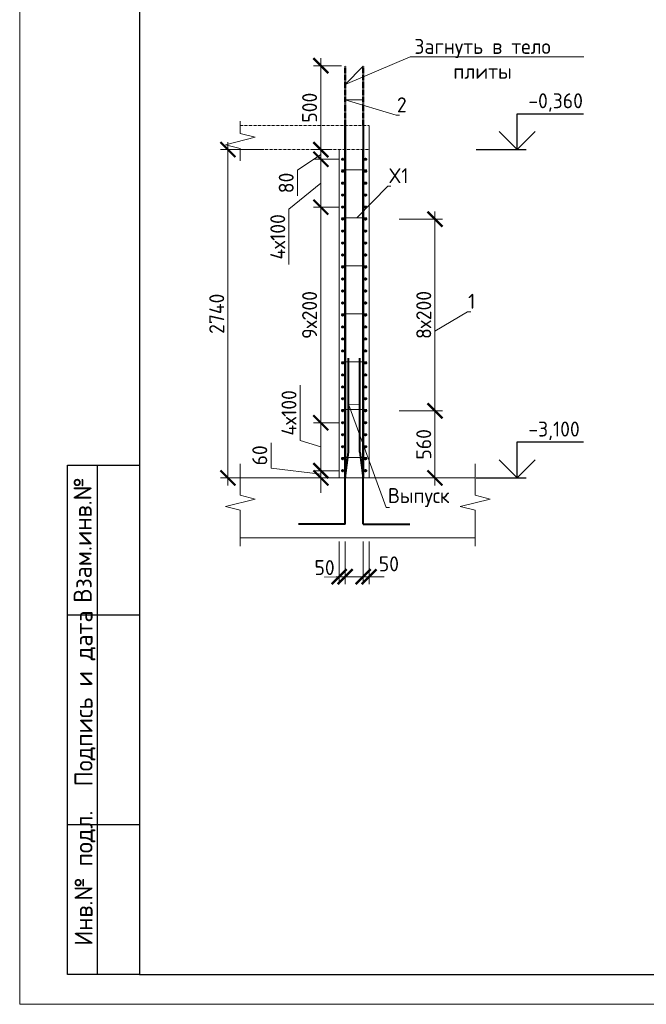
# Model space of a CAD drawing. Header units: millimetres. Extents: x 376598 to 1249954, y -318491 to -22134.
# Tile 185 of 256: x 577095 to 587550, y -81534 to -65098. Entities that reach past the tile are written whole.
import ezdxf
from ezdxf import colors
from ezdxf.entities.mleader import LeaderData, LeaderLine
from ezdxf.enums import TextEntityAlignment as Align
from ezdxf.math import Vec2, Vec3

# ---------------------------------------------------------------- set-up
doc = ezdxf.new("R2010")
doc.units = ezdxf.units.MM
doc.linetypes.add('01 Штриховая _4 мм_', pattern=[6, 3.5, -2.5])
for name, color, linetype, lineweight in [('AF_Perekritie', 90, 'Continuous', 18), ('AF_Stena', 90, 'Continuous', 18), ('KR_Fundament', 253, 'Continuous', 18), ('Арм_шпильки', 143, 'Continuous', 18), ('Армирование', 3, 'Continuous', 40), ('АрмСтер', 2, 'Continuous', 50), ('подоснова', 151, 'Continuous', 5), ('РАЗМЕРЫ', 1, 'Continuous', 9), ('Текст', 7, 'Continuous', 25), ('ТОНКИЕ', 7, 'Continuous', 9)]:
    doc.layers.add(name, color=color, linetype=linetype, lineweight=lineweight)
doc.layers.add('ТОЛСТЫЕ_ОСНОВНЫЕ', color=6, linetype='Continuous')
doc.styles.add('GOST-2.304_Type-B', font='GOST_Common.ttf')
doc.styles.add('style1', font='GOST_Common.ttf', dxfattribs={"height": 500})
doc.dimstyles.new('мой 25', dxfattribs={"dimscale": 100, "dimtxt": 2.5, "dimasz": 2.5, "dimexe": 1.25, "dimexo": 0.625, "dimtad": 1, "dimdec": 0, "dimlfac": 0.5, "dimtxsty": 'GOST-2.304_Type-B', "dimblk": 'ARCHTICK', "dimcen": 2.5, "dimdle": 1.25, "dimaunit": 1, "dimadec": 1, "dimazin": 2, "dimtfac": 1, "dimtdec": 0, "dimtmove": 1, "dimatfit": 3, "dimfxl": 6, "dimfxlon": 1, "dimtfill": 1, "dimlwd": -1, "dimlwe": -1, "dimarcsym": 0})

# ---------------------------------------------------------------- blocks, each defined once
blk = doc.blocks.new('*U58')
at = {"layer": 'ТОЛСТЫЕ_ОСНОВНЫЕ'}
for p, q in [((8, 5), (8, 90)), ((8, 90), (20, 90)), ((13, 5), (13, 90)), ((8, 65), (20, 65)), ((8, 30), (20, 30)), ((20, 5), (8, 5))]:
    blk.add_line(p, q, dxfattribs=at)
at = {"layer": 'ТОЛСТЫЕ_ОСНОВНЫЕ', "color": 6}
blk.add_lwpolyline([(20, 5), (1256, 5), (1256, 589), (20, 589)], close=True, dxfattribs=at)
at = {"layer": 'ТОНКИЕ'}
blk.add_lwpolyline([(0, 0), (1261, 0), (1261, 594), (0, 594)], close=True, dxfattribs=at)
at = {"layer": 'Текст', "style": 'style1'}
for s, p in [('Взам.инв.№', (10.5, 77.5)), ('Подпись и дата', (10.89, 51.06)), ('Инв.№ подл.', (10.89, 21.06))]:
    blk.add_text(s, height=3, rotation=90, dxfattribs=at).set_placement(p, align=Align.MIDDLE)
blk = doc.blocks.new('_None')
blk = doc.blocks.new('_ArchTick')
at = {"color": 0, "linetype": 'ByBlock', "const_width": 0.15}
blk.add_lwpolyline([(-0.5, -0.5), (0.5, 0.5)], dxfattribs=at)
blk = doc.blocks.new('*D2545')
at = {"layer": 'DEFPOINTS', "color": 0, "lineweight": 0, "transparency": 16777216}
for p in [(582120, -67267), (582257, -67267), (582485, -67427)]:
    blk.add_point(p, dxfattribs=at)
at = {"layer": 'РАЗМЕРЫ', "color": 0, "linetype": 'Continuous', "transparency": 16777216}
for p, q in [((582120, -67552), (582120, -67142)), ((582120, -67347), (581730, -67611)), ((582194, -67267), (581995, -67267)), ((582423, -67427), (581995, -67427)), ((581730, -67611), (581730, -68036))]:
    blk.add_line(p, q, dxfattribs=at)
at = {"layer": 'РАЗМЕРЫ', "color": 0, "transparency": 16777216, "xscale": 250, "yscale": 250, "zscale": 250}
for p, rotation in [((582120, -67267), 90), ((582120, -67427), 270)]:
    blk.add_blockref('_ArchTick', p, dxfattribs=dict(at, rotation=rotation))
at = {"layer": 'РАЗМЕРЫ', "color": 0, "lineweight": 0, "transparency": 16777216, "insert": (581542, -67823), "char_height": 250, "attachment_point": 5, "rotation": 90, "style": 'GOST-2.304_Type-B', "bg_fill": 3, "box_fill_scale": 1.1, "bg_fill_color": 256, "bg_fill_true_color": 13158600, "bg_fill_transparency": 0}
blk.add_mtext('80', dxfattribs=at)
blk = doc.blocks.new('*D2546')
at = {"layer": 'DEFPOINTS', "color": 0, "lineweight": 0, "transparency": 16777216}
for p in [(582485, -71827), (582120, -72627), (582485, -72627)]:
    blk.add_point(p, dxfattribs=at)
at = {"layer": 'РАЗМЕРЫ', "color": 0, "linetype": 'Continuous', "transparency": 16777216}
for p, q in [((581776, -72124), (581776, -71199)), ((582120, -71702), (582120, -72752)), ((582423, -71827), (581995, -71827)), ((582120, -72227), (581776, -72124)), ((582423, -72627), (581995, -72627))]:
    blk.add_line(p, q, dxfattribs=at)
at = {"layer": 'РАЗМЕРЫ', "color": 0, "transparency": 16777216, "xscale": 250, "yscale": 250, "zscale": 250}
for p, rotation in [((582120, -71827), 90), ((582120, -72627), 270)]:
    blk.add_blockref('_ArchTick', p, dxfattribs=dict(at, rotation=rotation))
at = {"layer": 'РАЗМЕРЫ', "color": 0, "lineweight": 0, "transparency": 16777216, "insert": (581588, -71661), "char_height": 250, "attachment_point": 5, "rotation": 90, "style": 'GOST-2.304_Type-B', "bg_fill": 3, "box_fill_scale": 1.1, "bg_fill_color": 256, "bg_fill_true_color": 13158600, "bg_fill_transparency": 0}
blk.add_mtext('4х100', dxfattribs=at)
blk = doc.blocks.new('*D2547')
at = {"layer": 'DEFPOINTS', "color": 0, "lineweight": 0, "transparency": 16777216}
for p in [(582485, -72627), (582120, -72747), (582425, -72747)]:
    blk.add_point(p, dxfattribs=at)
at = {"layer": 'РАЗМЕРЫ', "color": 0, "linetype": 'Continuous', "transparency": 16777216}
for p, q in [((581289, -72584), (581289, -72159)), ((582120, -72627), (582120, -72377)), ((582120, -72687), (581289, -72584)), ((582423, -72627), (581995, -72627)), ((582120, -72627), (582120, -72747)), ((582120, -72627), (582120, -72747)), ((582363, -72747), (581995, -72747)), ((582120, -72747), (582120, -72997))]:
    blk.add_line(p, q, dxfattribs=at)
at = {"layer": 'РАЗМЕРЫ', "color": 0, "transparency": 16777216, "xscale": 250, "yscale": 250, "zscale": 250}
for p, rotation in [((582120, -72627), 270), ((582120, -72747), 90)]:
    blk.add_blockref('_ArchTick', p, dxfattribs=dict(at, rotation=rotation))
at = {"layer": 'РАЗМЕРЫ', "color": 0, "lineweight": 0, "transparency": 16777216, "insert": (581101, -72371), "char_height": 250, "attachment_point": 5, "rotation": 90, "style": 'GOST-2.304_Type-B', "bg_fill": 3, "box_fill_scale": 1.1, "bg_fill_color": 256, "bg_fill_true_color": 13158600, "bg_fill_transparency": 0}
blk.add_mtext('60', dxfattribs=at)
blk = doc.blocks.new('*D2200')
at = {"layer": 'DEFPOINTS', "color": 0, "lineweight": 0, "transparency": 16777216}
for p in [(582730, -67267), (580570, -72747), (582889, -72747)]:
    blk.add_point(p, dxfattribs=at)
at = {"layer": 'РАЗМЕРЫ', "color": 0, "linetype": 'Continuous', "transparency": 16777216}
for p, q in [((580570, -67142), (580570, -72872)), ((581170, -67267), (580445, -67267)), ((581170, -72747), (580445, -72747))]:
    blk.add_line(p, q, dxfattribs=at)
at = {"layer": 'РАЗМЕРЫ', "color": 0, "transparency": 16777216, "xscale": 250, "yscale": 250, "zscale": 250}
for p, rotation in [((580570, -67267), 90), ((580570, -72747), 270)]:
    blk.add_blockref('_ArchTick', p, dxfattribs=dict(at, rotation=rotation))
at = {"layer": 'РАЗМЕРЫ', "color": 0, "lineweight": 0, "transparency": 16777216, "insert": (580383, -70007), "char_height": 250, "attachment_point": 5, "rotation": 90, "style": 'GOST-2.304_Type-B', "bg_fill": 3, "box_fill_scale": 1.1, "bg_fill_color": 256, "bg_fill_true_color": 13158600, "bg_fill_transparency": 0}
blk.add_mtext('2740', dxfattribs=at)
blk = doc.blocks.new('*D2548')
at = {"layer": 'DEFPOINTS', "color": 0, "lineweight": 0, "transparency": 16777216}
for p in [(582120, -68227), (582485, -68227), (582485, -71827)]:
    blk.add_point(p, dxfattribs=at)
at = {"layer": 'РАЗМЕРЫ', "color": 0, "linetype": 'Continuous', "transparency": 16777216}
for p, q in [((582120, -71952), (582120, -68102)), ((582423, -68227), (581995, -68227)), ((582423, -71827), (581995, -71827))]:
    blk.add_line(p, q, dxfattribs=at)
at = {"layer": 'РАЗМЕРЫ', "color": 0, "transparency": 16777216, "xscale": 250, "yscale": 250, "zscale": 250}
for p, rotation in [((582120, -68227), 90), ((582120, -71827), 270)]:
    blk.add_blockref('_ArchTick', p, dxfattribs=dict(at, rotation=rotation))
at = {"layer": 'РАЗМЕРЫ', "color": 0, "lineweight": 0, "transparency": 16777216, "insert": (581932, -70027), "char_height": 250, "attachment_point": 5, "rotation": 90, "style": 'GOST-2.304_Type-B', "bg_fill": 3, "box_fill_scale": 1.1, "bg_fill_color": 256, "bg_fill_true_color": 13158600, "bg_fill_transparency": 0}
blk.add_mtext('9х200', dxfattribs=at)
blk = doc.blocks.new('*D2549')
at = {"layer": 'DEFPOINTS', "color": 0, "lineweight": 0, "transparency": 16777216}
for p in [(582485, -67427), (582120, -68227), (582383, -68227)]:
    blk.add_point(p, dxfattribs=at)
at = {"layer": 'РАЗМЕРЫ', "color": 0, "linetype": 'Continuous', "transparency": 16777216}
for p, q in [((582120, -67302), (582120, -68352)), ((582423, -67427), (581995, -67427)), ((582120, -67827), (581588, -68260)), ((581588, -68260), (581588, -69185)), ((582320, -68227), (581995, -68227))]:
    blk.add_line(p, q, dxfattribs=at)
at = {"layer": 'РАЗМЕРЫ', "color": 0, "transparency": 16777216, "xscale": 250, "yscale": 250, "zscale": 250}
for p, rotation in [((582120, -67427), 90), ((582120, -68227), 270)]:
    blk.add_blockref('_ArchTick', p, dxfattribs=dict(at, rotation=rotation))
at = {"layer": 'РАЗМЕРЫ', "color": 0, "lineweight": 0, "transparency": 16777216, "insert": (581401, -68723), "char_height": 250, "attachment_point": 5, "rotation": 90, "style": 'GOST-2.304_Type-B', "bg_fill": 3, "box_fill_scale": 1.1, "bg_fill_color": 256, "bg_fill_true_color": 13158600, "bg_fill_transparency": 0}
blk.add_mtext('4х100', dxfattribs=at)
blk = doc.blocks.new('*D2201')
at = {"layer": 'DEFPOINTS', "color": 0, "lineweight": 0, "transparency": 16777216}
for p in [(582425, -73747), (582525, -73747), (582525, -74397)]:
    blk.add_point(p, dxfattribs=at)
at = {"layer": 'РАЗМЕРЫ', "color": 0, "linetype": 'Continuous', "transparency": 16777216}
for p, q in [((582425, -73809), (582425, -74522)), ((582525, -73809), (582525, -74522)), ((582425, -74397), (582175, -74397)), ((582525, -74397), (582775, -74397))]:
    blk.add_line(p, q, dxfattribs=at)
at = {"layer": 'РАЗМЕРЫ', "color": 0, "lineweight": 0, "transparency": 16777216, "insert": (582182, -74244), "char_height": 250, "attachment_point": 5, "style": 'GOST-2.304_Type-B', "bg_fill": 3, "box_fill_scale": 1.1, "bg_fill_color": 256, "bg_fill_true_color": 13158600, "bg_fill_transparency": 0}
blk.add_mtext('50', dxfattribs=at)
at = {"layer": 'РАЗМЕРЫ', "color": 0, "linetype": 'Continuous', "transparency": 16777216}
blk.add_line((582425, -74397), (582525, -74397), dxfattribs=at)
at = {"layer": 'РАЗМЕРЫ', "color": 0, "transparency": 16777216, "xscale": 250, "yscale": 250, "zscale": 250}
blk.add_blockref('_ArchTick', (582425, -74397), dxfattribs=at)
at = {"layer": 'РАЗМЕРЫ', "color": 0, "transparency": 16777216, "xscale": 250, "yscale": 250, "zscale": 250, "rotation": 180}
blk.add_blockref('_ArchTick', (582525, -74397), dxfattribs=at)
blk = doc.blocks.new('*D2202')
at = {"layer": 'DEFPOINTS', "color": 0, "lineweight": 0, "transparency": 16777216}
for p in [(582825, -73747), (582925, -73747), (582925, -74397)]:
    blk.add_point(p, dxfattribs=at)
at = {"layer": 'РАЗМЕРЫ', "color": 0, "linetype": 'Continuous', "transparency": 16777216}
for p, q in [((582825, -73809), (582825, -74522)), ((582925, -73809), (582925, -74522)), ((582825, -74397), (582575, -74397)), ((582825, -74397), (582925, -74397)), ((582925, -74397), (583175, -74397))]:
    blk.add_line(p, q, dxfattribs=at)
at = {"layer": 'РАЗМЕРЫ', "color": 0, "transparency": 16777216, "xscale": 250, "yscale": 250, "zscale": 250}
blk.add_blockref('_ArchTick', (582825, -74397), dxfattribs=at)
at = {"layer": 'РАЗМЕРЫ', "color": 0, "lineweight": 0, "transparency": 16777216, "insert": (583255, -74182), "char_height": 250, "attachment_point": 5, "style": 'GOST-2.304_Type-B', "bg_fill": 3, "box_fill_scale": 1.1, "bg_fill_color": 256, "bg_fill_true_color": 13158600, "bg_fill_transparency": 0}
blk.add_mtext('50', dxfattribs=at)
at = {"layer": 'РАЗМЕРЫ', "color": 0, "transparency": 16777216, "xscale": 250, "yscale": 250, "zscale": 250, "rotation": 180}
blk.add_blockref('_ArchTick', (582925, -74397), dxfattribs=at)
blk = doc.blocks.new('*D2550')
at = {"layer": 'DEFPOINTS', "color": 0, "lineweight": 0, "transparency": 16777216}
for p in [(582865, -68427), (584024, -68427), (582865, -71627)]:
    blk.add_point(p, dxfattribs=at)
at = {"layer": 'РАЗМЕРЫ', "color": 0, "linetype": 'Continuous', "transparency": 16777216}
for p, q in [((584024, -71752), (584024, -68302)), ((583424, -68427), (584149, -68427)), ((583424, -71627), (584149, -71627))]:
    blk.add_line(p, q, dxfattribs=at)
at = {"layer": 'РАЗМЕРЫ', "color": 0, "transparency": 16777216, "xscale": 250, "yscale": 250, "zscale": 250}
for p, rotation in [((584024, -68427), 90), ((584024, -71627), 270)]:
    blk.add_blockref('_ArchTick', p, dxfattribs=dict(at, rotation=rotation))
at = {"layer": 'РАЗМЕРЫ', "color": 0, "lineweight": 0, "transparency": 16777216, "insert": (583837, -70027), "char_height": 250, "attachment_point": 5, "rotation": 90, "style": 'GOST-2.304_Type-B', "bg_fill": 3, "box_fill_scale": 1.1, "bg_fill_color": 256, "bg_fill_true_color": 13158600, "bg_fill_transparency": 0}
blk.add_mtext('8х200', dxfattribs=at)
blk = doc.blocks.new('*D2551')
at = {"layer": 'DEFPOINTS', "color": 0, "lineweight": 0, "transparency": 16777216}
for p in [(582865, -71627), (583771, -72747), (584024, -72747)]:
    blk.add_point(p, dxfattribs=at)
at = {"layer": 'РАЗМЕРЫ', "color": 0, "linetype": 'Continuous', "transparency": 16777216}
for p, q in [((583424, -71627), (584149, -71627)), ((584024, -71502), (584024, -72872)), ((583834, -72747), (584149, -72747))]:
    blk.add_line(p, q, dxfattribs=at)
at = {"layer": 'РАЗМЕРЫ', "color": 0, "transparency": 16777216, "xscale": 250, "yscale": 250, "zscale": 250}
for p, rotation in [((584024, -71627), 90), ((584024, -72747), 270)]:
    blk.add_blockref('_ArchTick', p, dxfattribs=dict(at, rotation=rotation))
at = {"layer": 'РАЗМЕРЫ', "color": 0, "lineweight": 0, "transparency": 16777216, "insert": (583837, -72187), "char_height": 250, "attachment_point": 5, "rotation": 90, "style": 'GOST-2.304_Type-B', "bg_fill": 3, "box_fill_scale": 1.1, "bg_fill_color": 256, "bg_fill_true_color": 13158600, "bg_fill_transparency": 0}
blk.add_mtext('560', dxfattribs=at)
blk = doc.blocks.new('*D2203')
at = {"layer": 'DEFPOINTS', "color": 0, "lineweight": 0, "transparency": 16777216}
for p in [(582120, -65867), (582526, -65867), (582324, -67267)]:
    blk.add_point(p, dxfattribs=at)
at = {"layer": 'РАЗМЕРЫ', "color": 0, "linetype": 'Continuous', "transparency": 16777216}
for p, q in [((582120, -67392), (582120, -65742)), ((582464, -65867), (581995, -65867)), ((582261, -67267), (581995, -67267))]:
    blk.add_line(p, q, dxfattribs=at)
at = {"layer": 'РАЗМЕРЫ', "color": 0, "transparency": 16777216, "xscale": 250, "yscale": 250, "zscale": 250}
for p, rotation in [((582120, -65867), 90), ((582120, -67267), 270)]:
    blk.add_blockref('_ArchTick', p, dxfattribs=dict(at, rotation=rotation))
at = {"layer": 'РАЗМЕРЫ', "color": 0, "lineweight": 0, "transparency": 16777216, "insert": (581932, -66567), "char_height": 250, "attachment_point": 5, "rotation": 90, "style": 'GOST-2.304_Type-B', "bg_fill": 3, "box_fill_scale": 1.1, "bg_fill_color": 256, "bg_fill_true_color": 13158600, "bg_fill_transparency": 0}
blk.add_mtext('500', dxfattribs=at)

msp = doc.modelspace()

# ---------------------------------------------------------------- linework, layer by layer
for points in [[(585395.9, -66666.9), (586501.1, -66666.9)], [(585395.9, -67266.9), (585395.9, -66666.9)], [(585695.9, -66966.9), (585395.9, -67266.9), (585095.9, -66966.9)], [(584711.3, -67266.9), (585545.9, -67266.9)], [(585395.9, -72146.9), (586501.1, -72146.9)], [(585395.9, -72746.9), (585395.9, -72146.9)], [(585695.9, -72446.9), (585395.9, -72746.9), (585095.9, -72446.9)], [(584711.3, -72746.9), (585545.9, -72746.9)]]:
    msp.add_lwpolyline(points)
at = {"layer": 'AF_Perekritie', "linetype": '01 Штриховая _4 мм_', "lineweight": 9}
for p, q in [((582925, -66866.9), (580776.4, -66866.9)), ((580776.4, -67266.9), (582925, -67266.9))]:
    msp.add_line(p, q, dxfattribs=at)
at = {"layer": 'AF_Stena', "lineweight": 20}
for p, q in [((582925, -72746.9), (582925, -66868)), ((582425, -67266.9), (582425, -72746.9)), ((582425, -72746.9), (582925, -72746.9))]:
    msp.add_line(p, q, dxfattribs=at)
for points in [[(580776.4, -66941.9), (580776.4, -66791.9)], [(581026.4, -67059.4), (580526.4, -67184.4)], [(580776.4, -66941.9), (580776.4, -66996.9)], [(580776.4, -66996.9), (581026.4, -67059.4)], [(580526.4, -67184.4), (580776.4, -67246.9)], [(580776.4, -67246.9), (580776.4, -67301.9)], [(580776.4, -67301.9), (580776.4, -67451.9)], [(580776.4, -72982.9), (580776.4, -72511)], [(584692.8, -72982.9), (584692.8, -72511)], [(581026.4, -73100.4), (580526.4, -73225.4)], [(580776.4, -72982.9), (580776.4, -73037.9)], [(580776.4, -73037.9), (581026.4, -73100.4)], [(584942.8, -73100.4), (584442.8, -73225.4)], [(584692.8, -72982.9), (584692.8, -73037.9)], [(584692.8, -73037.9), (584942.8, -73100.4)], [(580526.4, -73225.4), (580776.4, -73287.9)], [(580776.4, -73287.9), (580776.4, -73342.9)], [(584442.8, -73225.4), (584692.8, -73287.9)], [(584692.8, -73287.9), (584692.8, -73342.9)], [(580776.4, -73342.9), (580776.4, -73887)], [(584692.8, -73342.9), (584692.8, -73887)]]:
    msp.add_lwpolyline(points, dxfattribs=at)
at = {"layer": 'KR_Fundament', "lineweight": 9}
for p, q in [((584692.8, -72746.9), (580776.4, -72746.9)), ((580776.4, -73746.9), (584692.8, -73746.9))]:
    msp.add_line(p, q, dxfattribs=at)
at = {"layer": 'Армирование', "ltscale": 100}
for p, q in [((582580, -72319.6), (582580.3, -70746.5)), ((582770.7, -72319.6), (582771, -70746.5)), ((582526, -72754.1), (582580, -72319.6)), ((582770.7, -72319.6), (582824.7, -72754.1)), ((582526.3, -73517.5), (582526, -72754.1)), ((582825, -73517.5), (582824.7, -72754.1)), ((582526.6, -73517.7), (581745, -73517.4)), ((582825, -73517.5), (583606.6, -73517.2))]:
    msp.add_line(p, q, dxfattribs=at)
for centre in [(582485, -67426.9), (582865, -67426.9), (582865, -67826.9), (582485, -68226.9), (582865, -68226.9), (582485, -68626.9), (582865, -68626.9), (582485, -69026.9), (582865, -69026.9), (582485, -69426.9), (582865, -69426.9), (582485, -69826.9), (582865, -69826.9), (582485, -70226.9), (582865, -70226.9), (582485, -70626.9), (582865, -70626.9), (582485, -71026.9), (582865, -71026.9), (582485, -71426.9), (582865, -71426.9), (582485, -71826.9), (582865, -71826.9), (582485, -72226.9), (582865, -72226.9), (582485, -72626.9), (582865, -72626.9)]:
    msp.add_circle(centre, 12, dxfattribs=at)
at = {"layer": 'АрмСтер', "linetype": '01 Штриховая _4 мм_', "ltscale": 0.4}
msp.add_line((582824.7, -66866.9), (582824.7, -65866.9), dxfattribs=at)
at = {"layer": 'АрмСтер', "ltscale": 15}
for p, q in [((582526.3, -72746.9), (582526.3, -66867.3)), ((582824.7, -72746.9), (582824.7, -67266.9))]:
    msp.add_line(p, q, dxfattribs=at)

# ---------------------------------------------------------------- block references
at = {"xscale": 100, "yscale": 100, "zscale": 100}
msp.add_blockref('*U58', (577095.4, -81534.3, 3100), dxfattribs=at)

# ---------------------------------------------------------------- texts
at = {"style": 'GOST-2.304_Type-B'}
for s, p in [('-0,360', (585581.8, -66576.9)), ('-3,100', (585581.8, -72056.9))]:
    msp.add_text(s, height=250, dxfattribs=at).set_placement(p)

# ---------------------------------------------------------------- leaders
at = {"layer": 'подоснова'}
ml = msp.add_multileader_mtext('Standard', dxfattribs=at)
ml.set_content('Загнуть в тело плиты', color=256, style='GOST-2.304_Type-B')
ml.set_leader_properties(color=256, linetype='ByLayer', lineweight=15)
ml.set_arrow_properties(name='NONE')
ml.build(insert=Vec2(0, 0))
ml.multileader.update_dxf_attribs({"text_left_attachment_type": 6, "text_right_attachment_type": 6, "dogleg_length": 10, "arrow_head_size": 18})
ctx = ml.context
ctx.base_point, ctx.char_height, ctx.arrow_head_size, ctx.landing_gap_size, ctx.plane_origin = Vec3(583617.7, -65719), 250, 18, 20, Vec3(587035.9, -64268.5)
ctx.left_attachment, ctx.right_attachment, ctx.text_align_type = 6, 6, 1
notes = []
notes.append((ctx, [(1, (1, 1, 0), (583607.7, -65719), (1, 0), 10, [(0, [(582824.7, -65873.2), (582526.3, -66177.8)], 0, [])])]))
ctx.mtext.insert, ctx.mtext.width, ctx.mtext.alignment, ctx.mtext.flow_direction = Vec3(584817.1, -65419), 2840.037, 2, 5
ml = msp.add_multileader_mtext('Standard', dxfattribs=at)
ml.set_content('2', color=256, style='GOST-2.304_Type-B')
ml.set_leader_properties(color=256, linetype='ByLayer', lineweight=15)
ml.set_arrow_properties(name='NONE')
ml.build(insert=Vec2(0, 0))
ml.multileader.update_dxf_attribs({"text_left_attachment_type": 6, "text_right_attachment_type": 6, "dogleg_length": 10, "arrow_head_size": 18})
ctx = ml.context
ctx.base_point, ctx.char_height, ctx.arrow_head_size, ctx.landing_gap_size, ctx.plane_origin = Vec3(583388.6, -66694.1), 250, 18, 20, Vec3(582171.7, -65381.5)
ctx.left_attachment, ctx.right_attachment, ctx.text_align_type = 6, 6, 1
notes.append((ctx, [(0, (1, 1, 0), (583378.6, -66694.1), (1, 0), 10, [(1, [(582824.7, -66434), (582526.3, -66435.9)], 0, [])])]))
ctx.mtext.insert, ctx.mtext.width, ctx.mtext.alignment, ctx.mtext.flow_direction = Vec3(583471.1, -66394.1), 22.898, 2, 5
ml = msp.add_multileader_mtext('Standard', dxfattribs=at)
ml.set_content('Выпуск', color=256, style='GOST-2.304_Type-B')
ml.set_leader_properties(color=256, linetype='ByLayer', lineweight=15)
ml.set_arrow_properties(name='NONE')
ml.build(insert=Vec2(0, 0))
ml.multileader.update_dxf_attribs({"text_left_attachment_type": 6, "text_right_attachment_type": 6, "dogleg_length": 10, "arrow_head_size": 18})
ctx = ml.context
ctx.base_point, ctx.char_height, ctx.arrow_head_size, ctx.landing_gap_size, ctx.plane_origin = Vec3(583221.3, -73241.2), 250, 18, 20, Vec3(582064.3, -70279)
ctx.left_attachment, ctx.right_attachment, ctx.text_align_type = 6, 6, 1
notes.append((ctx, [(0, (1, 1, 0), (583211.3, -73241.2), (1, 0), 10, [(1, [(582770.7, -71520.3), (582580, -71516.9)], 0, [])])]))
ctx.mtext.insert, ctx.mtext.width, ctx.mtext.alignment, ctx.mtext.flow_direction = Vec3(583753.8, -72916.2), 22.898, 2, 5
for ctx, leaders in notes:
    for number, flags, end, landing, length, lines in leaders:
        leader = LeaderData()
        leader.index, (leader.has_last_leader_line, leader.has_dogleg_vector, leader.attachment_direction) = number, flags
        leader.last_leader_point, leader.dogleg_vector, leader.dogleg_length = Vec3(end), Vec3(landing), length
        for number, points, colour, breaks in lines:
            line = LeaderLine()
            line.index, line.vertices, line.color, line.breaks = number, Vec3.list(points), colors.encode_raw_color(colour), breaks
            leader.lines.append(line)
        ctx.leaders.append(leader)

# ---------------------------------------------------------------- next in the draw order: dimensions: what is measured, and where the dimension line sits
at = {"layer": 'РАЗМЕРЫ', "lineweight": 0}
dim = msp.add_linear_dim(base=(582119.7, -67266.9), p1=(582485, -67426.9), p2=(582256.9, -67266.9), angle=90, dimstyle='мой 25', dxfattribs=at)
dim.commit()
dim.dimension.update_dxf_attribs({"geometry": '*D2545', "text_midpoint": (581729.9, -67673.2), "dimtype": 160})
dim = msp.add_linear_dim(base=(582119.7, -72626.9), p1=(582485, -71826.9), p2=(582485, -72626.9), angle=90, text='4х100', dimstyle='мой 25', dxfattribs=at)
dim.commit()
dim.dimension.update_dxf_attribs({"geometry": '*D2546', "text_midpoint": (581588.5, -72061.3)})
dim = msp.add_linear_dim(base=(582525, -74397.1), p1=(582425, -73746.9), p2=(582525, -73746.9), dimstyle='мой 25', dxfattribs=at)
dim.commit()
dim.dimension.update_dxf_attribs({"geometry": '*D2201', "text_midpoint": (582182.4, -74431.7), "dimtype": 160})

# ---------------------------------------------------------------- next in the draw order: linework, layer by layer
at = {"layer": 'Армирование', "ltscale": 100}
msp.add_circle((582485, -67826.9), 12, dxfattribs=at)

# ---------------------------------------------------------------- next in the draw order: dimensions: what is measured, and where the dimension line sits
at = {"layer": 'РАЗМЕРЫ', "lineweight": 0}
dim = msp.add_linear_dim(base=(582119.7, -72746.9), p1=(582485, -72626.9), p2=(582425, -72746.9), angle=90, dimstyle='мой 25', dxfattribs=at)
dim.commit()
dim.dimension.update_dxf_attribs({"geometry": '*D2547', "text_midpoint": (581288.8, -72521.3), "dimtype": 160})
dim = msp.add_linear_dim(base=(582925, -74397.1), p1=(582825, -73746.9), p2=(582925, -73746.9), dimstyle='мой 25', dxfattribs=at)
dim.commit()
dim.dimension.update_dxf_attribs({"geometry": '*D2202', "text_midpoint": (583254.6, -74369.1), "dimtype": 160})

# ---------------------------------------------------------------- next in the draw order: dimensions: what is measured, and where the dimension line sits
dim = msp.add_linear_dim(base=(580570.4, -72746.9), p1=(582729.7, -67266.9), p2=(582889.2, -72746.9), angle=90, dimstyle='мой 25', dxfattribs=at)
dim.commit()
dim.dimension.update_dxf_attribs({"geometry": '*D2200', "text_midpoint": (580382.9, -70006.9)})

# ---------------------------------------------------------------- next in the draw order: linework, layer by layer
at = {"layer": 'Армирование', "ltscale": 100}
msp.add_line((582825, -66866.9), (582825, -67269.4), dxfattribs=at)
for centre in [(582485, -67626.9), (582865, -67626.9), (582865, -68026.9), (582865, -68426.9), (582865, -68826.9), (582865, -69226.9), (582865, -69626.9), (582865, -70026.9), (582865, -70426.9), (582865, -70826.9), (582865, -71226.9), (582865, -71626.9), (582485, -72026.9), (582865, -72026.9), (582485, -72426.9), (582865, -72426.9)]:
    msp.add_circle(centre, 12, dxfattribs=at)

# ---------------------------------------------------------------- next in the draw order: dimensions: what is measured, and where the dimension line sits
at = {"layer": 'РАЗМЕРЫ', "lineweight": 0}
for base, p1, p2, text, picture, middle in [((582119.7, -68226.9), (582485, -71826.9), (582485, -68226.9), '9х200', '*D2548', (581932.2, -70026.9)), ((584024.2, -68426.9), (582865, -71626.9), (582865, -68426.9), '8х200', '*D2550', (583836.7, -70026.9))]:
    dim = msp.add_linear_dim(base=base, p1=p1, p2=p2, angle=90, text=text, dimstyle='мой 25', dxfattribs=at)
    dim.commit()
    dim.dimension.update_dxf_attribs({"geometry": picture, "text_midpoint": middle})

# ---------------------------------------------------------------- next in the draw order: linework, layer by layer
at = {"layer": 'Арм_шпильки'}
for p, q in [((582465, -70006.9), (582885, -70006.9)), ((582465, -70806.9), (582885, -70806.9))]:
    msp.add_line(p, q, dxfattribs=at)
at = {"layer": 'Армирование', "ltscale": 100}
for centre in [(582485, -69626.9), (582485, -70026.9), (582485, -70426.9), (582485, -70826.9), (582485, -71226.9), (582485, -71626.9)]:
    msp.add_circle(centre, 12, dxfattribs=at)

# ---------------------------------------------------------------- next in the draw order: dimensions: what is measured, and where the dimension line sits
at = {"layer": 'РАЗМЕРЫ', "lineweight": 0}
dim = msp.add_linear_dim(base=(582119.7, -68226.9), p1=(582485, -67426.9), p2=(582382.9, -68226.9), angle=90, text='4х100', dimstyle='мой 25', dxfattribs=at)
dim.commit()
dim.dimension.update_dxf_attribs({"geometry": '*D2549', "text_midpoint": (581588.5, -68322.8), "dimtype": 160})
dim = msp.add_linear_dim(base=(584024.2, -72746.9), p1=(582865, -71626.9), p2=(583771.1, -72746.9), angle=90, dimstyle='мой 25', dxfattribs=at)
dim.commit()
dim.dimension.update_dxf_attribs({"geometry": '*D2551', "text_midpoint": (583836.7, -72186.9)})

# ---------------------------------------------------------------- next in the draw order: leaders
at = {"layer": 'подоснова'}
ml = msp.add_multileader_mtext('Standard', dxfattribs=at)
ml.set_content('X1', color=256, style='GOST-2.304_Type-B')
ml.set_leader_properties(color=256, linetype='ByLayer', lineweight=15)
ml.set_arrow_properties(name='NONE')
ml.build(insert=Vec2(0, 0))
ml.multileader.update_dxf_attribs({"text_left_attachment_type": 6, "text_right_attachment_type": 6, "dogleg_length": 10, "arrow_head_size": 18})
ctx = ml.context
ctx.base_point, ctx.char_height, ctx.arrow_head_size, ctx.landing_gap_size, ctx.plane_origin = Vec3(583245.4, -67877.1), 250, 18, 20, Vec3(582250.9, -67104.9)
ctx.left_attachment, ctx.right_attachment, ctx.text_align_type = 6, 6, 1
notes = []
notes.append((ctx, [(0, (1, 1, 0), (583235.4, -67877.1), (1, 0), 10, [(0, [(582721.7, -68406.9)], 0, [])])]))
ctx.mtext.insert, ctx.mtext.width, ctx.mtext.alignment, ctx.mtext.flow_direction = Vec3(583415.4, -67577.1), 22.898, 2, 5
ml = msp.add_multileader_mtext('Standard', dxfattribs=at)
ml.set_content('1', color=256, style='GOST-2.304_Type-B')
ml.set_leader_properties(color=256, linetype='ByLayer', lineweight=15)
ml.set_arrow_properties(name='NONE')
ml.build(insert=Vec2(0, 0))
ml.multileader.update_dxf_attribs({"text_left_attachment_type": 6, "text_right_attachment_type": 6, "dogleg_length": 10, "arrow_head_size": 18})
ctx = ml.context
ctx.base_point, ctx.char_height, ctx.arrow_head_size, ctx.landing_gap_size, ctx.plane_origin = Vec3(584579.2, -69974), 250, 18, 20, Vec3(583584.7, -69201.8)
ctx.left_attachment, ctx.right_attachment, ctx.text_align_type = 6, 6, 1
notes.append((ctx, [(0, (1, 1, 0), (584569.2, -69974), (1, 0), 10, [(0, [(584024.2, -70295.2)], 0, [])])]))
ctx.mtext.insert, ctx.mtext.width, ctx.mtext.alignment, ctx.mtext.flow_direction = Vec3(584636.7, -69674), 22.898, 2, 5
for ctx, leaders in notes:
    for number, flags, end, landing, length, lines in leaders:
        leader = LeaderData()
        leader.index, (leader.has_last_leader_line, leader.has_dogleg_vector, leader.attachment_direction) = number, flags
        leader.last_leader_point, leader.dogleg_vector, leader.dogleg_length = Vec3(end), Vec3(landing), length
        for number, points, colour, breaks in lines:
            line = LeaderLine()
            line.index, line.vertices, line.color, line.breaks = number, Vec3.list(points), colors.encode_raw_color(colour), breaks
            leader.lines.append(line)
        ctx.leaders.append(leader)

# ---------------------------------------------------------------- next in the draw order: linework, layer by layer
at = {"layer": 'Арм_шпильки'}
for p, q in [((582465, -67606.9), (582885, -67606.9)), ((582465, -68406.9), (582885, -68406.9)), ((582465, -69206.9), (582885, -69206.9)), ((582465, -71606.9), (582885, -71606.9)), ((582465, -72406.9), (582885, -72406.9))]:
    msp.add_line(p, q, dxfattribs=at)
at = {"layer": 'Армирование', "ltscale": 100}
for centre in [(582485, -68026.9), (582485, -68426.9), (582485, -68826.9), (582485, -69226.9)]:
    msp.add_circle(centre, 12, dxfattribs=at)

# ---------------------------------------------------------------- next in the draw order: dimensions: what is measured, and where the dimension line sits
at = {"layer": 'РАЗМЕРЫ', "lineweight": 0}
dim = msp.add_linear_dim(base=(582119.7, -65866.9), p1=(582323.6, -67266.9), p2=(582526.3, -65866.9), angle=90, text='500', dimstyle='мой 25', dxfattribs=at)
dim.commit()
dim.dimension.update_dxf_attribs({"geometry": '*D2203', "text_midpoint": (581932.2, -66566.9)})

# ---------------------------------------------------------------- next in the draw order: linework, layer by layer
at = {"layer": 'АрмСтер', "linetype": '01 Штриховая _4 мм_', "ltscale": 0.4}
msp.add_line((582526, -66866.9), (582526, -65866.9), dxfattribs=at)

doc.saveas('drawing.dxf')
